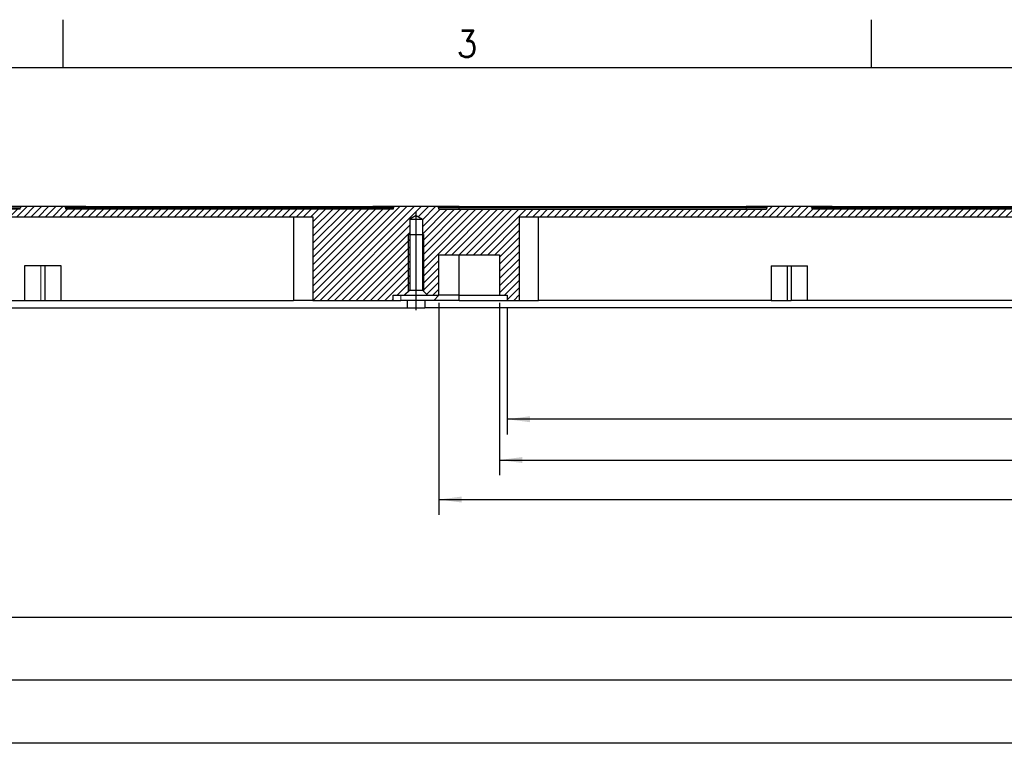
# Model space of a CAD drawing. Header units: millimetres. Extents: x 31 to 872, y 29 to 623.
# Tile 15 of 29: x 233 to 362, y 528 to 623. Entities that reach past the tile are written whole.
import ezdxf

# ---------------------------------------------------------------- set-up
doc = ezdxf.new("R2010")
doc.units = ezdxf.units.MM
doc.linetypes.add('DOT_CENTER', pattern=[14, 12, -1, 0, -1])
doc.layers.add('1', color=7, linetype='Continuous')
doc.styles.add('CONVERTER_11', font='txt.shx', dxfattribs={"width": 0.63})
doc.styles.add('CONVERTER_13', font='txt.shx', dxfattribs={"width": 0.9})
doc.dimstyles.new('ME10_DIM_117', dxfattribs={"dimtxt": 4.5, "dimasz": 4.5, "dimexe": 3, "dimexo": 1.5, "dimgap": 1.5, "dimtad": 1, "dimdsep": 46, "dimtxsty": 'CONVERTER_11', "dimsah": 1, "dimcen": 0.09, "dimclrd": 3, "dimclre": 3, "dimclrt": 3, "dimadec": 0, "dimazin": 0, "dimtfac": 1, "dimtdec": 4, "dimtix": 1, "dimtmove": 0, "dimatfit": 3, "dimfxl": 1, "dimtolj": 1, "dimtzin": 0, "dimarcsym": 0})
doc.dimstyles.new('ME10_DIM_12', dxfattribs={"dimtxt": 4.5, "dimasz": 4.5, "dimexe": 3, "dimexo": 1.5, "dimgap": 1.5, "dimtad": 1, "dimdsep": 46, "dimtxsty": 'CONVERTER_11', "dimsah": 1, "dimcen": 0.09, "dimclrd": 3, "dimclre": 3, "dimclrt": 3, "dimadec": 0, "dimazin": 0, "dimtfac": 1, "dimtdec": 4, "dimtix": 1, "dimtmove": 0, "dimatfit": 3, "dimfxl": 1, "dimtolj": 1, "dimtzin": 0, "dimarcsym": 0})
doc.dimstyles.new('ME10_DIM_124', dxfattribs={"dimtxt": 4.5, "dimasz": 4.5, "dimexe": 3, "dimexo": 1.5, "dimgap": 1.5, "dimtad": 1, "dimdsep": 46, "dimtxsty": 'CONVERTER_11', "dimsah": 1, "dimcen": 0.09, "dimclrd": 3, "dimclre": 3, "dimclrt": 3, "dimadec": 0, "dimazin": 0, "dimtfac": 1, "dimtdec": 4, "dimtix": 1, "dimtmove": 0, "dimatfit": 3, "dimfxl": 1, "dimtolj": 1, "dimtzin": 0, "dimarcsym": 0})
doc.dimstyles.new('ME10_DIM_125', dxfattribs={"dimtxt": 4.5, "dimasz": 4.5, "dimexe": 3, "dimexo": 1.5, "dimgap": 1.5, "dimtad": 1, "dimdsep": 46, "dimtxsty": 'CONVERTER_11', "dimsah": 1, "dimcen": 0.09, "dimclrd": 3, "dimclre": 3, "dimclrt": 3, "dimadec": 0, "dimazin": 0, "dimtfac": 1, "dimtdec": 4, "dimtix": 1, "dimtmove": 0, "dimatfit": 3, "dimfxl": 1, "dimtolj": 1, "dimtzin": 0, "dimarcsym": 0})
doc.dimstyles.new('ME10_DIM_13', dxfattribs={"dimtxt": 4.5, "dimasz": 4.5, "dimexe": 3, "dimexo": 1.5, "dimgap": 1.5, "dimtad": 1, "dimdsep": 46, "dimtxsty": 'CONVERTER_11', "dimsah": 1, "dimcen": 0.09, "dimclrd": 3, "dimclre": 3, "dimclrt": 3, "dimadec": 0, "dimazin": 0, "dimtfac": 1, "dimtdec": 4, "dimtix": 1, "dimtmove": 0, "dimatfit": 3, "dimfxl": 1, "dimtolj": 1, "dimtzin": 0, "dimarcsym": 0})
doc.dimstyles.new('ME10_DIM_14', dxfattribs={"dimtxt": 4.5, "dimasz": 4.5, "dimexe": 3, "dimexo": 1.5, "dimgap": 1.5, "dimtad": 1, "dimdsep": 46, "dimtxsty": 'CONVERTER_11', "dimsah": 1, "dimcen": 0.09, "dimclrd": 3, "dimclre": 3, "dimclrt": 3, "dimadec": 0, "dimazin": 0, "dimtfac": 1, "dimtdec": 4, "dimtix": 1, "dimtmove": 0, "dimatfit": 3, "dimfxl": 1, "dimtolj": 1, "dimtzin": 0, "dimarcsym": 0})

# ---------------------------------------------------------------- blocks, each defined once
blk = doc.blocks.new('E8027-24150__1', base_point=(274.8, 877.87))
at = {"linetype": 'Continuous'}
h = blk.add_hatch(dxfattribs=at)
h.set_pattern_fill('_USER', color=3, angle=225, pattern_type=0)
h.set_pattern_definition([(225, (0, 0), (0.7071068, -0.7071068), [])])
h.paths.add_polyline_path([(579.05, 898), (570.55, 898), (570.3, 897.75), (570.3, 897.5), (505.64, 897.5), (505.64, 897.75), (505.39, 898), (496.89, 898), (496.64, 897.75), (496.64, 897.5), (431.98, 897.5), (431.98, 897.75), (431.73, 898), (423.23, 898), (422.98, 897.75), (422.98, 897.5), (358.32, 897.5), (358.32, 897.75), (358.07, 898), (349.57, 898), (349.32, 897.75), (349.32, 897.5), (298.5, 897.5), (298.5, 897.75), (298.25, 898), (275.3, 898), (274.8, 897.5), (274.8, 878.5), (275.3, 878), (282.16, 878), (282.16, 879.5), (283.19, 879.5), (296.7, 879.5), (299.18, 879.5), (300.51, 879.5), (300.51, 896), (304.32, 896), (403.32, 896), (407.13, 896), (407.13, 879.5), (422.98, 879.5), (422.98, 880.5), (424.48, 880.5), (425.23, 880.5), (426.23, 881.5), (426.23, 892.5), (426.23, 895.5), (427.48, 896.25), (428.73, 895.5), (428.73, 892.5), (428.73, 881.5), (429.73, 880.5), (431.98, 880.5), (431.98, 888.5), (443.98, 888.5), (443.98, 880.5), (445.48, 880.5), (445.48, 879.5), (447.83, 879.5), (447.83, 896), (451.64, 896), (550.64, 896), (554.45, 896), (554.45, 879.5), (556.8, 879.5), (556.8, 880.5), (558.3, 880.5), (558.3, 888.5), (570.3, 888.5), (570.3, 880.5), (572.55, 880.5), (573.55, 881.5), (573.55, 892.5), (573.55, 895.5), (574.8, 896.25), (576.05, 895.5), (576.05, 892.5), (576.05, 881.5), (577.05, 880.5), (579.3, 880.5), (579.3, 888.5), (591.3, 888.5), (591.3, 880.5), (592.8, 880.5), (592.8, 879.5), (595.15, 879.5), (595.15, 896), (598.96, 896), (697.96, 896), (701.77, 896), (701.77, 879.5), (704.12, 879.5), (704.12, 880.5), (705.62, 880.5), (705.62, 888.5), (717.62, 888.5), (717.62, 880.5), (719.87, 880.5), (720.87, 881.5), (720.87, 892.5), (720.87, 895.5), (722.12, 896.25), (723.37, 895.5), (723.37, 892.5), (723.37, 881.5), (724.37, 880.5), (725.12, 880.5), (726.62, 880.5), (726.62, 879.5), (742.47, 879.5), (742.47, 896), (746.28, 896), (845.28, 896), (849.09, 896), (849.09, 879.5), (850.42, 879.5), (852.9, 879.5), (863.36, 879.5), (865.44, 879.5), (867.44, 879.5), (867.44, 878), (874.3, 878), (874.8, 878.5), (874.8, 897.5), (874.3, 898), (851.35, 898), (851.1, 897.75), (851.1, 897.5), (800.28, 897.5), (800.28, 897.75), (800.03, 898), (791.53, 898), (791.28, 897.75), (791.28, 897.5), (726.62, 897.5), (726.62, 897.75), (726.37, 898), (717.87, 898), (717.62, 897.75), (717.62, 897.5), (652.96, 897.5), (652.96, 897.75), (652.71, 898), (644.21, 898), (643.96, 897.75), (643.96, 897.5), (579.3, 897.5), (579.3, 897.75)])
at = {"color": 7, "linetype": 'Continuous'}
for p, q in [((349.57, 898), (345.32, 898)), ((349.57, 898), (349.32, 897.75)), ((358.07, 898), (349.57, 898)), ((358.07, 898), (358.32, 897.75)), ((362.32, 898), (358.07, 898)), ((362.32, 898), (418.98, 898)), ((423.23, 898), (418.98, 898)), ((422.98, 897.75), (423.23, 898)), ((431.73, 898), (423.23, 898)), ((431.73, 898), (431.98, 897.75)), ((435.98, 898), (431.73, 898)), ((435.98, 898), (492.64, 898)), ((496.89, 898), (492.64, 898)), ((496.64, 897.75), (496.89, 898)), ((505.39, 898), (496.89, 898)), ((505.39, 898), (505.64, 897.75)), ((509.64, 898), (505.39, 898)), ((509.64, 898), (566.3, 898)), ((349.32, 897.5), (298.5, 897.5)), ((304.32, 896), (403.32, 896)), ((345.32, 897.75), (349.32, 897.75)), ((349.32, 897.5), (349.32, 897.75)), ((362.32, 897.75), (358.32, 897.75)), ((358.32, 897.5), (358.32, 897.75)), ((422.98, 897.5), (358.32, 897.5)), ((418.98, 897.75), (362.32, 897.75)), ((403.32, 896), (407.13, 896)), ((407.13, 896), (407.13, 879.5)), ((422.98, 897.75), (418.98, 897.75)), ((422.98, 897.75), (422.98, 897.5)), ((427.48, 896.25), (426.23, 895.5)), ((427.48, 896.25), (428.73, 895.5)), ((435.98, 897.75), (431.98, 897.75)), ((431.98, 897.5), (431.98, 897.75)), ((431.98, 897.5), (496.64, 897.5)), ((492.64, 897.75), (435.98, 897.75)), ((447.83, 896), (451.64, 896)), ((447.83, 896), (447.83, 879.5)), ((451.64, 896), (550.64, 896)), ((496.64, 897.75), (492.64, 897.75)), ((496.64, 897.75), (496.64, 897.5)), ((509.64, 897.75), (505.64, 897.75)), ((505.64, 897.5), (505.64, 897.75)), ((570.3, 897.5), (505.64, 897.5)), ((566.3, 897.75), (509.64, 897.75)), ((426.23, 895.5), (428.73, 895.5)), ((426.23, 895.5), (426.23, 892.5)), ((428.73, 895.5), (428.73, 892.5)), ((426.23, 892.5), (428.73, 892.5)), ((426.23, 892.5), (426.23, 881.5)), ((428.73, 892.5), (428.73, 881.5)), ((431.98, 888.5), (443.98, 888.5)), ((431.98, 880.5), (431.98, 888.5)), ((443.98, 888.5), (443.98, 880.5)), ((350.22, 886.3), (350.22, 879.6)), ((353.42, 886.3), (350.22, 886.3)), ((354.22, 886.3), (353.42, 886.3)), ((357.42, 886.3), (354.22, 886.3)), ((357.42, 879.6), (357.42, 886.3)), ((497.54, 886.3), (497.54, 879.5)), ((497.54, 886.3), (500.74, 886.3)), ((500.74, 886.3), (501.54, 886.3)), ((501.54, 886.3), (504.74, 886.3)), ((504.74, 879.5), (504.74, 886.3)), ((422.98, 880.5), (424.48, 880.5)), ((422.98, 879.5), (422.98, 880.5)), ((424.48, 880.5), (425.23, 880.5)), ((426.23, 881.5), (425.23, 880.5)), ((425.23, 880.5), (429.73, 880.5)), ((426.23, 881.5), (428.73, 881.5)), ((428.73, 881.5), (429.73, 880.5)), ((429.73, 880.5), (431.98, 880.5)), ((431.98, 880.5), (430.98, 879.5)), ((435.98, 880.5), (431.98, 880.5)), ((435.98, 880.5), (443.98, 880.5)), ((443.98, 880.5), (445.48, 880.5)), ((445.48, 880.5), (445.48, 879.5)), ((304.32, 879.5), (350.22, 879.5)), ((350.32, 879.5), (350.22, 879.6)), ((350.22, 879.6), (350.22, 879.5)), ((350.22, 879.5), (350.32, 879.5)), ((350.32, 879.5), (353.42, 879.5)), ((353.42, 879.5), (354.22, 879.5)), ((354.22, 879.5), (357.32, 879.5)), ((357.32, 879.5), (357.42, 879.6)), ((357.32, 879.5), (357.42, 879.5)), ((357.42, 879.5), (357.42, 879.6)), ((357.42, 879.5), (403.32, 879.5)), ((407.13, 879.5), (403.32, 879.5)), ((407.13, 879.5), (422.98, 879.5)), ((422.98, 879.5), (424.48, 879.5)), ((425.72, 879.5), (424.48, 879.5)), ((429.24, 879.5), (425.72, 879.5)), ((425.72, 879.5), (425.72, 878)), ((430.98, 879.5), (429.24, 879.5)), ((429.24, 879.5), (429.24, 878)), ((435.98, 879.5), (430.98, 879.5)), ((435.98, 879.5), (445.48, 879.5)), ((445.48, 879.5), (447.83, 879.5)), ((447.83, 879.5), (451.64, 879.5)), ((497.54, 879.5), (451.64, 879.5)), ((497.54, 879.5), (500.74, 879.5)), ((500.74, 879.5), (501.54, 879.5)), ((504.74, 879.5), (501.54, 879.5)), ((550.64, 879.5), (504.74, 879.5)), ((299.18, 878), (425.72, 878)), ((425.72, 878), (429.24, 878)), ((720.36, 878), (429.24, 878))]:
    blk.add_line(p, q, dxfattribs=at)
at = {"color": 3, "linetype": 'Continuous', "const_width": 0.25}
for points in [[(362.32, 897.75), (362.32, 898)], [(362.32, 897.5), (362.32, 897.75)], [(418.98, 897.75), (418.98, 898)], [(418.98, 897.5), (418.98, 897.75)], [(435.98, 897.75), (435.98, 898)], [(435.98, 897.5), (435.98, 897.75)], [(492.64, 897.75), (492.64, 898)], [(492.64, 897.5), (492.64, 897.75)], [(509.64, 897.75), (509.64, 898)], [(509.64, 897.5), (509.64, 897.75)], [(403.32, 879.5), (403.32, 896)], [(451.64, 896), (451.64, 879.5)], [(435.98, 880.5), (435.98, 888.5)], [(353.42, 879.5), (353.42, 886.3)], [(354.22, 879.5), (354.22, 886.3)], [(500.74, 879.5), (500.74, 886.3)], [(501.54, 879.5), (501.54, 886.3)], [(424.48, 879.5), (424.48, 880.5)], [(435.98, 879.5), (435.98, 880.5)]]:
    blk.add_lwpolyline(points, dxfattribs=at)
at = {"layer": '1', "color": 7, "linetype": 'Continuous'}
for p, q in [((426.23, 892.5), (425.98, 892.5)), ((428.73, 892.5), (428.98, 892.5))]:
    blk.add_line(p, q, dxfattribs=at)
at = {"layer": '1', "color": 1, "linetype": 'DOT_CENTER', "const_width": 0.25}
blk.add_lwpolyline([(427.48, 897.01), (427.48, 877.51)], dxfattribs=at)
at = {"layer": '1', "color": 3, "linetype": 'Continuous', "const_width": 0.25}
for points in [[(425.98, 881.25), (425.98, 892.5)], [(428.98, 881.25), (428.98, 892.5)]]:
    blk.add_lwpolyline(points, dxfattribs=at)
blk = doc.blocks.new('*D50')
at = {"layer": '1', "color": 3, "linetype": 'Continuous'}
for p, q in [((445.48, 878), (445.48, 853.05)), ((704.12, 878), (704.12, 853.05)), ((704.12, 856.05), (445.48, 856.05))]:
    blk.add_line(p, q, dxfattribs=at)
at = {"layer": '1', "color": 3}
for points in [[(449.98, 856.65), (449.98, 855.46), (445.48, 856.05)], [(699.62, 855.46), (699.62, 856.65), (704.12, 856.05)]]:
    blk.add_solid(points, dxfattribs=at)
at = {"layer": '1', "color": 3, "insert": (567.67, 857.55), "char_height": 4.5, "attachment_point": 7, "rotation": 0.0001, "line_spacing_factor": 0.60024, "style": 'CONVERTER_11'}
blk.add_mtext('258.64', dxfattribs=at)
blk = doc.blocks.new('*D51')
at = {"layer": '1', "color": 3, "linetype": 'Continuous'}
for p, q in [((443.98, 879), (443.98, 845)), ((705.62, 879), (705.62, 845)), ((443.98, 848), (705.62, 848))]:
    blk.add_line(p, q, dxfattribs=at)
at = {"layer": '1', "color": 3}
for points in [[(448.48, 848.59), (448.48, 847.41), (443.98, 848)], [(701.12, 847.41), (701.12, 848.59), (705.62, 848)]]:
    blk.add_solid(points, dxfattribs=at)
at = {"layer": '1', "color": 3, "insert": (568.15, 849.5), "char_height": 4.5, "attachment_point": 7, "rotation": 0.0001, "line_spacing_factor": 0.60024, "style": 'CONVERTER_11'}
blk.add_mtext('261.64', dxfattribs=at)
blk = doc.blocks.new('*D52')
at = {"layer": '1', "color": 3, "linetype": 'Continuous'}
for p, q in [((431.98, 879), (431.98, 837.2)), ((717.62, 879), (717.62, 837.2)), ((431.98, 840.2), (717.62, 840.2))]:
    blk.add_line(p, q, dxfattribs=at)
at = {"layer": '1', "color": 3}
for points in [[(436.48, 840.79), (436.48, 839.61), (431.98, 840.2)], [(713.12, 839.61), (713.12, 840.79), (717.62, 840.2)]]:
    blk.add_solid(points, dxfattribs=at)
at = {"layer": '1', "color": 3, "insert": (567.67, 841.7), "char_height": 4.5, "attachment_point": 7, "rotation": 0.0001, "line_spacing_factor": 0.60024, "style": 'CONVERTER_11'}
blk.add_mtext('285.64', dxfattribs=at)
blk = doc.blocks.new('*D142')
at = {"layer": '1', "color": 3, "linetype": 'Continuous'}
for p, q in [((277.8, 530.36), (277.8, 819.9)), ((868.8, 530.36), (868.8, 819.9)), ((868.8, 816.9), (277.8, 816.9))]:
    blk.add_line(p, q, dxfattribs=at)
at = {"layer": '1', "color": 3}
for points in [[(282.3, 817.5), (282.3, 816.31), (277.8, 816.9)], [(864.3, 816.31), (864.3, 817.5), (868.8, 816.9)]]:
    blk.add_solid(points, dxfattribs=at)
at = {"layer": '1', "color": 3, "insert": (569.99, 820.54), "char_height": 4.5, "attachment_point": 7, "rotation": 0.0001, "line_spacing_factor": 0.60024, "style": 'CONVERTER_11'}
blk.add_mtext('591', dxfattribs=at)
blk = doc.blocks.new('*D149')
at = {"layer": '1', "color": 3, "linetype": 'Continuous'}
for p, q in [((278.66, 246.75), (278.66, 807.64)), ((867.94, 688.35), (867.94, 807.64)), ((278.66, 804.64), (867.94, 804.64))]:
    blk.add_line(p, q, dxfattribs=at)
at = {"layer": '1', "color": 3}
for points in [[(283.16, 805.23), (283.16, 804.05), (278.66, 804.64)], [(863.44, 804.05), (863.44, 805.23), (867.94, 804.64)]]:
    blk.add_solid(points, dxfattribs=at)
at = {"layer": '1', "color": 3, "insert": (566.17, 808.28), "char_height": 4.5, "attachment_point": 7, "rotation": 0.0001, "line_spacing_factor": 0.60024, "style": 'CONVERTER_11'}
blk.add_mtext('589.28', dxfattribs=at)
blk = doc.blocks.new('*D150')
at = {"layer": '1', "color": 3, "linetype": 'Continuous'}
for p, q in [((286.3, 585.75), (286.3, 795.1)), ((860.3, 585.2), (860.3, 795.1)), ((860.3, 792.1), (286.3, 792.1))]:
    blk.add_line(p, q, dxfattribs=at)
at = {"layer": '1', "color": 3}
for points in [[(290.8, 792.69), (290.8, 791.51), (286.3, 792.1)], [(855.8, 791.51), (855.8, 792.69), (860.3, 792.1)]]:
    blk.add_solid(points, dxfattribs=at)
at = {"layer": '1', "color": 3, "insert": (569.52, 795.74), "char_height": 4.5, "attachment_point": 7, "rotation": 0.0001, "line_spacing_factor": 0.60024, "style": 'CONVERTER_11'}
blk.add_mtext('574', dxfattribs=at)
blk = doc.blocks.new('Drawing_Grid_Zones', base_point=(37.09, 35.62))
at = {"layer": '1', "color": 4, "linetype": 'Continuous'}
for p, q in [((238.51, 623.27), (238.51, 616.92)), ((344.88, 623.27), (344.88, 616.92))]:
    blk.add_line(p, q, dxfattribs=at)
at = {"layer": '1', "color": 4, "insert": (291.7, 620.09), "char_height": 3.5, "attachment_point": 5, "line_spacing_factor": 1.080432, "style": 'CONVERTER_13'}
blk.add_mtext('3', dxfattribs=at)
blk = doc.blocks.new('A1_Size_Verigy_Frame', base_point=(37.09, 35.62))
at = {"layer": '1', "color": 7, "linetype": 'Continuous'}
blk.add_line((862.39, 616.92), (40.09, 616.92), dxfattribs=at)
at = {"layer": '1'}
blk.add_blockref('Drawing_Grid_Zones', (37.09, 35.62), dxfattribs=at)
blk = doc.blocks.new('G-G__2', base_point=(574.8, 892))
blk.add_blockref('E8027-24150__1', (274.8, 877.875))
at = {"layer": '1'}
for p1, p2, distance, dimstyle, picture, middle in [((717.62, 880.5), (431.98, 880.5), 40.301, 'ME10_DIM_14', '*D52', (574.8, 843.949)), ((705.62, 880.5), (443.98, 880.5), 32.501, 'ME10_DIM_13', '*D51', (574.8, 851.749)), ((445.48, 879.5), (704.12, 879.5), -23.446, 'ME10_DIM_12', '*D50', (574.8, 859.804))]:
    dim = blk.add_aligned_dim(p1=p1, p2=p2, distance=distance, dimstyle=dimstyle, dxfattribs=at)
    dim.commit()
    dim.dimension.update_dxf_attribs({"geometry": picture, "text_midpoint": middle, "text_rotation": 0.00014})
blk = doc.blocks.new('Front2', base_point=(573.3, 466.05))
at = {"layer": '1'}
for base, p1, p2, dimstyle, picture, middle in [((868.8, 816.9038), (277.8, 528.865), (868.8, 528.865), 'ME10_DIM_117', '*D142', (573.3, 822.7913)), ((278.66, 804.6387), (867.94, 686.85), (278.66, 245.25), 'ME10_DIM_124', '*D149', (573.3, 810.5262)), ((860.3, 792.0996), (286.3, 584.25), (860.3, 583.7), 'ME10_DIM_125', '*D150', (573.3, 797.9871))]:
    dim = blk.add_linear_dim(base=base, p1=p1, p2=p2, dimstyle=dimstyle, dxfattribs=at)
    dim.commit()
    dim.dimension.update_dxf_attribs({"geometry": picture, "text_midpoint": middle, "text_rotation": 0.000139})

msp = doc.modelspace()

# ---------------------------------------------------------------- block references
msp.add_blockref('A1_Size_Verigy_Frame', (37.09, 35.62))
at = {"xscale": 0.66666666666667, "yscale": 0.66666666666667, "zscale": 0.66666666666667}
for name, p in [('G-G__2', (383.2, 594.67)), ('Front2', (382.2, 310.7))]:
    msp.add_blockref(name, p, dxfattribs=at)

doc.saveas('drawing.dxf')
